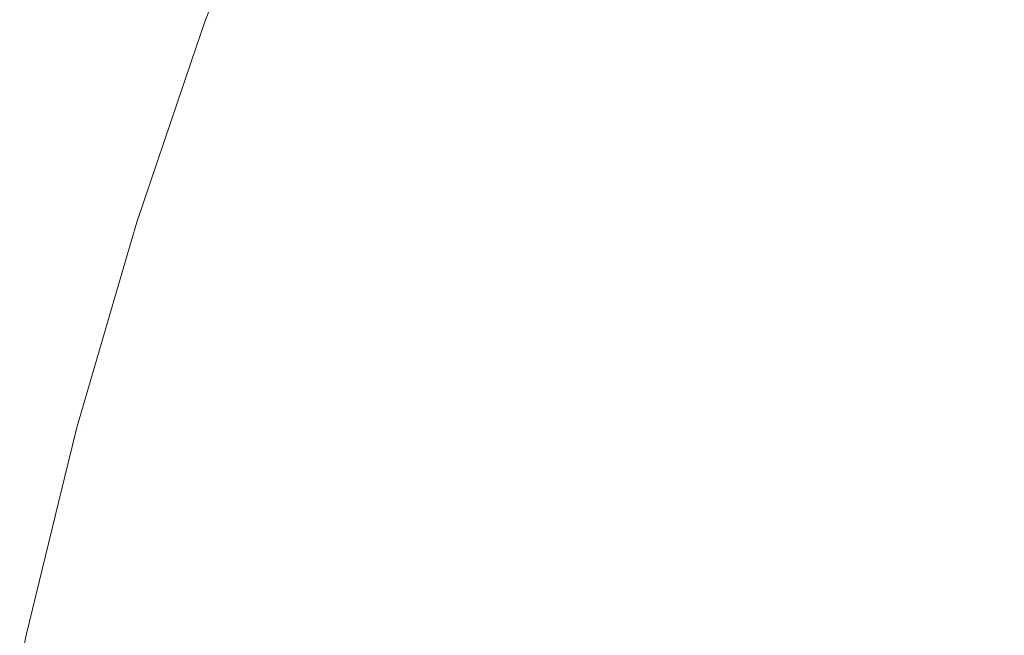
# Model space of a CAD drawing. Header units: centimetres. Extents: x -26 to 27.3, y 37.2 to 39.
# Tile 51 of 256: x -25.9575 to -25.9374, y 38.9218 to 38.9343. Entities that reach past the tile are written whole.
import ezdxf

# ---------------------------------------------------------------- set-up
doc = ezdxf.new("R2010")
doc.units = ezdxf.units.CM
doc.header["$LTSCALE"] = 2.54
doc.layers.add('Lucido design-1', color=7, linetype='Continuous')

# ---------------------------------------------------------------- blocks, each defined once
blk = doc.blocks.new('Gruppo-6-1')
at = {"color": 7, "linetype": 'Continuous', "lineweight": 9}
for points, invisible_edges in [([(-25.952483, 38.937452, -349.382667), (-25.953703, 38.934314, -349.382667), (-25.953659, 38.934298, -349.379592), (-25.952078, 38.938362, -349.379592)], 14), ([(-25.952483, 38.937452, -373.34943), (-25.953703, 38.934314, -373.34943), (-25.953659, 38.934298, -373.346355), (-25.952078, 38.938362, -373.346355)], 14), ([(-25.952034, 38.938344, -349.987027), (-25.953614, 38.934281, -349.987027), (-25.953703, 38.934314, -349.982667), (-25.952483, 38.937452, -349.982667)], 11), ([(-25.952034, 38.938344, -373.95379), (-25.953614, 38.934281, -373.95379), (-25.953703, 38.934314, -373.94943), (-25.952483, 38.937452, -373.94943)], 11), ([(-25.953458, 38.934225, -349.375446), (-25.951881, 38.93828, -349.375446), (-25.952078, 38.938362, -349.379592), (-25.953659, 38.934298, -349.379592)], 15), ([(-25.953458, 38.934225, -373.342209), (-25.951881, 38.93828, -373.342209), (-25.952078, 38.938362, -373.346355), (-25.953659, 38.934298, -373.346355)], 15), ([(-25.953614, 38.934281, -349.987027), (-25.952034, 38.938344, -349.987027), (-25.951788, 38.938242, -349.991159), (-25.953363, 38.93419, -349.991159)], 15), ([(-25.953614, 38.934281, -373.95379), (-25.952034, 38.938344, -373.95379), (-25.951788, 38.938242, -373.957922), (-25.953363, 38.93419, -373.957922)], 15), ([(-25.953095, 38.934093, -349.37131), (-25.951524, 38.938133, -349.37131), (-25.951881, 38.93828, -349.375446), (-25.953458, 38.934225, -349.375446)], 15), ([(-25.953095, 38.934093, -373.338073), (-25.951524, 38.938133, -373.338073), (-25.951881, 38.93828, -373.342209), (-25.953458, 38.934225, -373.342209)], 15), ([(-25.953363, 38.93419, -349.991159), (-25.951788, 38.938242, -349.991159), (-25.951385, 38.938075, -349.995273), (-25.952953, 38.934041, -349.995273)], 15), ([(-25.953363, 38.93419, -373.957922), (-25.951788, 38.938242, -373.957922), (-25.951385, 38.938075, -373.962036), (-25.952953, 38.934041, -373.962036)], 15), ([(-25.952571, 38.933902, -349.367189), (-25.951008, 38.937919, -349.367189), (-25.951524, 38.938133, -349.37131), (-25.953095, 38.934093, -349.37131)], 15), ([(-25.952571, 38.933902, -373.333952), (-25.951008, 38.937919, -373.333952), (-25.951524, 38.938133, -373.338073), (-25.953095, 38.934093, -373.338073)], 15), ([(-25.941276, 38.933888, -349.335655), (-25.939725, 38.937413, -349.335655), (-25.941439, 38.938212, -349.339392), (-25.943023, 38.934612, -349.339392)], 15), ([(-25.941276, 38.933888, -373.302418), (-25.939725, 38.937413, -373.302418), (-25.941439, 38.938212, -373.306155), (-25.943023, 38.934612, -373.306155)], 15), ([(-25.952953, 38.934041, -349.995273), (-25.951385, 38.938075, -349.995273), (-25.950825, 38.937843, -349.999363), (-25.952384, 38.933834, -349.999363)], 15), ([(-25.952953, 38.934041, -373.962036), (-25.951385, 38.938075, -373.962036), (-25.950825, 38.937843, -373.966126), (-25.952384, 38.933834, -373.966126)], 15), ([(-25.942676, 38.934468, -350.026716), (-25.941098, 38.938053, -350.026716), (-25.939391, 38.937257, -350.030363), (-25.940935, 38.933747, -350.030363)], 15), ([(-25.942676, 38.934468, -373.993479), (-25.941098, 38.938053, -373.993479), (-25.939391, 38.937257, -373.997126), (-25.940935, 38.933747, -373.997126)], 15), ([(-25.951885, 38.933652, -349.363092), (-25.950334, 38.93764, -349.363092), (-25.951008, 38.937919, -349.367189), (-25.952571, 38.933902, -349.367189)], 15), ([(-25.951885, 38.933652, -373.329855), (-25.950334, 38.93764, -373.329855), (-25.951008, 38.937919, -373.333952), (-25.952571, 38.933902, -373.333952)], 15), ([(-25.952384, 38.933834, -349.999363), (-25.950825, 38.937843, -349.999363), (-25.95011, 38.937547, -350.00342), (-25.951657, 38.933569, -350.00342)], 15), ([(-25.952384, 38.933834, -373.966126), (-25.950825, 38.937843, -373.966126), (-25.95011, 38.937547, -373.970183), (-25.951657, 38.933569, -373.970183)], 15), ([(-25.951039, 38.933344, -349.359025), (-25.949503, 38.937295, -349.359025), (-25.950334, 38.93764, -349.363092), (-25.951885, 38.933652, -349.363092)], 15), ([(-25.951039, 38.933344, -373.325788), (-25.949503, 38.937295, -373.325788), (-25.950334, 38.93764, -373.329855), (-25.951885, 38.933652, -373.329855)], 15), ([(-25.951657, 38.933569, -350.00342), (-25.95011, 38.937547, -350.00342), (-25.949242, 38.937188, -350.007438), (-25.950774, 38.933248, -350.007438)], 15), ([(-25.951657, 38.933569, -373.970183), (-25.95011, 38.937547, -373.970183), (-25.949242, 38.937188, -373.974201), (-25.950774, 38.933248, -373.974201)], 15), ([(-25.939384, 38.933104, -349.331997), (-25.937869, 38.936547, -349.331997), (-25.939725, 38.937413, -349.335655), (-25.941276, 38.933888, -349.335655)], 15), ([(-25.939384, 38.933104, -373.29876), (-25.937869, 38.936547, -373.29876), (-25.939725, 38.937413, -373.302418), (-25.941276, 38.933888, -373.302418)], 15), ([(-25.950034, 38.932978, -349.354995), (-25.948514, 38.936886, -349.354995), (-25.949503, 38.937295, -349.359025), (-25.951039, 38.933344, -349.359025)], 15), ([(-25.950034, 38.932978, -373.321758), (-25.948514, 38.936886, -373.321758), (-25.949503, 38.937295, -373.325788), (-25.951039, 38.933344, -373.325788)], 15), ([(-25.950774, 38.933248, -350.007438), (-25.949242, 38.937188, -350.007438), (-25.948223, 38.936765, -350.011411), (-25.949737, 38.932871, -350.011411)], 15), ([(-25.950774, 38.933248, -373.974201), (-25.949242, 38.937188, -373.974201), (-25.948223, 38.936765, -373.978174), (-25.949737, 38.932871, -373.978174)], 15), ([(-25.940935, 38.933747, -350.030363), (-25.939391, 38.937257, -350.030363), (-25.937551, 38.936399, -350.033928), (-25.93906, 38.93297, -350.033928)], 15), ([(-25.940935, 38.933747, -373.997126), (-25.939391, 38.937257, -373.997126), (-25.937551, 38.936399, -374.000691), (-25.93906, 38.93297, -374.000691)], 15), ([(-25.94887, 38.932555, -349.35101), (-25.94737, 38.936412, -349.35101), (-25.948514, 38.936886, -349.354995), (-25.950034, 38.932978, -349.354995)], 15), ([(-25.94887, 38.932555, -373.317773), (-25.94737, 38.936412, -373.317773), (-25.948514, 38.936886, -373.321758), (-25.950034, 38.932978, -373.321758)], 15), ([(-25.949737, 38.932871, -350.011411), (-25.948223, 38.936765, -350.011411), (-25.947054, 38.936281, -350.015332), (-25.948548, 38.932438, -350.015332)], 15), ([(-25.949737, 38.932871, -373.978174), (-25.948223, 38.936765, -373.978174), (-25.947054, 38.936281, -373.982095), (-25.948548, 38.932438, -373.982095)], 15), ([(-25.93735, 38.932262, -349.328425), (-25.935873, 38.935616, -349.328425), (-25.937869, 38.936547, -349.331997), (-25.939384, 38.933104, -349.331997)], 15), ([(-25.93735, 38.932262, -373.295188), (-25.935873, 38.935616, -373.295188), (-25.937869, 38.936547, -373.29876), (-25.939384, 38.933104, -373.29876)], 15), ([(-25.94755, 38.932075, -349.347077), (-25.946072, 38.935875, -349.347077), (-25.94737, 38.936412, -349.35101), (-25.94887, 38.932555, -349.35101)], 15), ([(-25.94755, 38.932075, -373.31384), (-25.946072, 38.935875, -373.31384), (-25.94737, 38.936412, -373.317773), (-25.94887, 38.932555, -373.317773)], 15), ([(-25.93906, 38.93297, -350.033928), (-25.937551, 38.936399, -350.033928), (-25.935582, 38.935481, -350.037403), (-25.937053, 38.932139, -350.037403)], 15), ([(-25.93906, 38.93297, -374.000691), (-25.937551, 38.936399, -374.000691), (-25.935582, 38.935481, -374.004166), (-25.937053, 38.932139, -374.004166)], 15), ([(-25.948548, 38.932438, -350.015332), (-25.947054, 38.936281, -350.015332), (-25.945738, 38.935736, -350.019194), (-25.94721, 38.931951, -350.019194)], 15), ([(-25.948548, 38.932438, -373.982095), (-25.947054, 38.936281, -373.982095), (-25.945738, 38.935736, -373.985957), (-25.94721, 38.931951, -373.985957)], 15), ([(-25.946076, 38.931538, -349.343202), (-25.944623, 38.935274, -349.343202), (-25.946072, 38.935875, -349.347077), (-25.94755, 38.932075, -349.347077)], 15), ([(-25.946076, 38.931538, -373.309965), (-25.944623, 38.935274, -373.309965), (-25.946072, 38.935875, -373.31384), (-25.94755, 38.932075, -373.31384)], 15), ([(-25.94721, 38.931951, -350.019194), (-25.945738, 38.935736, -350.019194), (-25.944278, 38.935131, -350.02299), (-25.945725, 38.93141, -350.02299)], 15), ([(-25.94721, 38.931951, -373.985957), (-25.945738, 38.935736, -373.985957), (-25.944278, 38.935131, -373.989753), (-25.945725, 38.93141, -373.989753)], 15), ([(-25.944449, 38.930946, -349.339392), (-25.943023, 38.934612, -349.339392), (-25.944623, 38.935274, -349.343202), (-25.946076, 38.931538, -349.343202)], 15), ([(-25.944449, 38.930946, -373.306155), (-25.943023, 38.934612, -373.306155), (-25.944623, 38.935274, -373.309965), (-25.946076, 38.931538, -373.309965)], 15), ([(-25.945725, 38.93141, -350.02299), (-25.944278, 38.935131, -350.02299), (-25.942676, 38.934468, -350.026716), (-25.944095, 38.930817, -350.026716)], 15), ([(-25.945725, 38.93141, -373.989753), (-25.944278, 38.935131, -373.989753), (-25.942676, 38.934468, -373.993479), (-25.944095, 38.930817, -373.993479)], 15), ([(-25.942671, 38.930299, -349.335655), (-25.941276, 38.933888, -349.335655), (-25.943023, 38.934612, -349.339392), (-25.944449, 38.930946, -349.339392)], 15), ([(-25.942671, 38.930299, -373.302418), (-25.941276, 38.933888, -373.302418), (-25.943023, 38.934612, -373.306155), (-25.944449, 38.930946, -373.306155)], 15), ([(-25.953659, 38.934298, -349.379592), (-25.953703, 38.934314, -349.382667), (-25.953994, 38.933457, -349.382667)], 9), ([(-25.953703, 38.934314, -349.982667), (-25.953994, 38.933457, -349.982667), (-25.953994, 38.933457, -349.382667), (-25.953703, 38.934314, -349.382667)], 10), ([(-25.953994, 38.933457, -349.982667), (-25.953703, 38.934314, -349.982667), (-25.953614, 38.934281, -349.987027)], 10), ([(-25.953659, 38.934298, -373.346355), (-25.953703, 38.934314, -373.34943), (-25.953994, 38.933457, -373.34943)], 9), ([(-25.953703, 38.934314, -373.94943), (-25.953994, 38.933457, -373.94943), (-25.953994, 38.933457, -373.34943), (-25.953703, 38.934314, -373.34943)], 10), ([(-25.953994, 38.933457, -373.94943), (-25.953703, 38.934314, -373.94943), (-25.953614, 38.934281, -373.95379)], 10), ([(-25.944095, 38.930817, -350.026716), (-25.942676, 38.934468, -350.026716), (-25.940935, 38.933747, -350.030363), (-25.942325, 38.930173, -350.030363)], 15), ([(-25.944095, 38.930817, -373.993479), (-25.942676, 38.934468, -373.993479), (-25.940935, 38.933747, -373.997126), (-25.942325, 38.930173, -373.997126)], 15), ([(-25.953994, 38.933457, -349.382667), (-25.955105, 38.930183, -349.382667), (-25.95506, 38.930168, -349.379592), (-25.953659, 38.934298, -349.379592)], 14), ([(-25.953994, 38.933457, -373.34943), (-25.955105, 38.930183, -373.34943), (-25.95506, 38.930168, -373.346355), (-25.953659, 38.934298, -373.346355)], 14), ([(-25.953614, 38.934281, -349.987027), (-25.955015, 38.930154, -349.987027), (-25.955105, 38.930183, -349.982667), (-25.953994, 38.933457, -349.982667)], 11), ([(-25.953614, 38.934281, -373.95379), (-25.955015, 38.930154, -373.95379), (-25.955105, 38.930183, -373.94943), (-25.953994, 38.933457, -373.94943)], 11), ([(-25.954856, 38.930104, -349.375446), (-25.953458, 38.934225, -349.375446), (-25.953659, 38.934298, -349.379592), (-25.95506, 38.930168, -349.379592)], 15), ([(-25.954856, 38.930104, -373.342209), (-25.953458, 38.934225, -373.342209), (-25.953659, 38.934298, -373.346355), (-25.95506, 38.930168, -373.346355)], 15), ([(-25.955015, 38.930154, -349.987027), (-25.953614, 38.934281, -349.987027), (-25.953363, 38.93419, -349.991159), (-25.954761, 38.930074, -349.991159)], 15), ([(-25.955015, 38.930154, -373.95379), (-25.953614, 38.934281, -373.95379), (-25.953363, 38.93419, -373.957922), (-25.954761, 38.930074, -373.957922)], 15), ([(-25.954488, 38.929988, -349.37131), (-25.953095, 38.934093, -349.37131), (-25.953458, 38.934225, -349.375446), (-25.954856, 38.930104, -349.375446)], 15), ([(-25.954488, 38.929988, -373.338073), (-25.953095, 38.934093, -373.338073), (-25.953458, 38.934225, -373.342209), (-25.954856, 38.930104, -373.342209)], 15), ([(-25.954761, 38.930074, -349.991159), (-25.953363, 38.93419, -349.991159), (-25.952953, 38.934041, -349.995273), (-25.954344, 38.929943, -349.995273)], 15), ([(-25.954761, 38.930074, -373.957922), (-25.953363, 38.93419, -373.957922), (-25.952953, 38.934041, -373.962036), (-25.954344, 38.929943, -373.962036)], 15), ([(-25.953956, 38.92982, -349.367189), (-25.952571, 38.933902, -349.367189), (-25.953095, 38.934093, -349.37131), (-25.954488, 38.929988, -349.37131)], 15), ([(-25.953956, 38.92982, -373.333952), (-25.952571, 38.933902, -373.333952), (-25.953095, 38.934093, -373.338073), (-25.954488, 38.929988, -373.338073)], 15), ([(-25.954344, 38.929943, -349.995273), (-25.952953, 38.934041, -349.995273), (-25.952384, 38.933834, -349.999363), (-25.953767, 38.929761, -349.999363)], 15), ([(-25.954344, 38.929943, -373.962036), (-25.952953, 38.934041, -373.962036), (-25.952384, 38.933834, -373.966126), (-25.953767, 38.929761, -373.966126)], 15), ([(-25.95326, 38.929601, -349.363092), (-25.951885, 38.933652, -349.363092), (-25.952571, 38.933902, -349.367189), (-25.953956, 38.92982, -349.367189)], 15), ([(-25.95326, 38.929601, -373.329855), (-25.951885, 38.933652, -373.329855), (-25.952571, 38.933902, -373.333952), (-25.953956, 38.92982, -373.333952)], 15), ([(-25.953767, 38.929761, -349.999363), (-25.952384, 38.933834, -349.999363), (-25.951657, 38.933569, -350.00342), (-25.953029, 38.929528, -350.00342)], 15), ([(-25.953767, 38.929761, -373.966126), (-25.952384, 38.933834, -373.966126), (-25.951657, 38.933569, -373.970183), (-25.953029, 38.929528, -373.970183)], 15), ([(-25.940747, 38.929598, -349.331997), (-25.939384, 38.933104, -349.331997), (-25.941276, 38.933888, -349.335655), (-25.942671, 38.930299, -349.335655)], 15), ([(-25.940747, 38.929598, -373.29876), (-25.939384, 38.933104, -373.29876), (-25.941276, 38.933888, -373.302418), (-25.942671, 38.930299, -373.302418)], 15), ([(-25.942325, 38.930173, -350.030363), (-25.940935, 38.933747, -350.030363), (-25.93906, 38.93297, -350.033928), (-25.940418, 38.929479, -350.033928)], 15), ([(-25.942325, 38.930173, -373.997126), (-25.940935, 38.933747, -373.997126), (-25.93906, 38.93297, -374.000691), (-25.940418, 38.929479, -374.000691)], 15), ([(-25.952402, 38.92933, -349.359025), (-25.951039, 38.933344, -349.359025), (-25.951885, 38.933652, -349.363092), (-25.95326, 38.929601, -349.363092)], 15), ([(-25.952402, 38.92933, -373.325788), (-25.951039, 38.933344, -373.325788), (-25.951885, 38.933652, -373.329855), (-25.95326, 38.929601, -373.329855)], 15), ([(-25.953029, 38.929528, -350.00342), (-25.951657, 38.933569, -350.00342), (-25.950774, 38.933248, -350.007438), (-25.952133, 38.929245, -350.007438)], 15), ([(-25.953029, 38.929528, -373.970183), (-25.951657, 38.933569, -373.970183), (-25.950774, 38.933248, -373.974201), (-25.952133, 38.929245, -373.974201)], 15), ([(-25.955105, 38.930183, -349.382667), (-25.953994, 38.933457, -349.382667), (-25.953994, 38.933457, -349.982667), (-25.955105, 38.930183, -349.982667)], 10), ([(-25.955105, 38.930183, -373.34943), (-25.953994, 38.933457, -373.34943), (-25.953994, 38.933457, -373.94943), (-25.955105, 38.930183, -373.94943)], 10), ([(-25.951381, 38.929008, -349.354995), (-25.950034, 38.932978, -349.354995), (-25.951039, 38.933344, -349.359025), (-25.952402, 38.92933, -349.359025)], 15), ([(-25.951381, 38.929008, -373.321758), (-25.950034, 38.932978, -373.321758), (-25.951039, 38.933344, -373.325788), (-25.952402, 38.92933, -373.325788)], 15), ([(-25.952133, 38.929245, -350.007438), (-25.950774, 38.933248, -350.007438), (-25.949737, 38.932871, -350.011411), (-25.95108, 38.928914, -350.011411)], 15), ([(-25.952133, 38.929245, -373.974201), (-25.950774, 38.933248, -373.974201), (-25.949737, 38.932871, -373.978174), (-25.95108, 38.928914, -373.978174)], 15), ([(-25.9502, 38.928636, -349.35101), (-25.94887, 38.932555, -349.35101), (-25.950034, 38.932978, -349.354995), (-25.951381, 38.929008, -349.354995)], 15), ([(-25.9502, 38.928636, -373.317773), (-25.94887, 38.932555, -373.317773), (-25.950034, 38.932978, -373.321758), (-25.951381, 38.929008, -373.321758)], 15), ([(-25.938678, 38.928845, -349.328425), (-25.93735, 38.932262, -349.328425), (-25.939384, 38.933104, -349.331997), (-25.940747, 38.929598, -349.331997)], 15), ([(-25.938678, 38.928845, -373.295188), (-25.93735, 38.932262, -373.295188), (-25.939384, 38.933104, -373.29876), (-25.940747, 38.929598, -373.29876)], 15), ([(-25.940418, 38.929479, -350.033928), (-25.93906, 38.93297, -350.033928), (-25.937053, 38.932139, -350.037403), (-25.938376, 38.928736, -350.037403)], 15), ([(-25.940418, 38.929479, -374.000691), (-25.93906, 38.93297, -374.000691), (-25.937053, 38.932139, -374.004166), (-25.938376, 38.928736, -374.004166)], 15), ([(-25.95108, 38.928914, -350.011411), (-25.949737, 38.932871, -350.011411), (-25.948548, 38.932438, -350.015332), (-25.949874, 38.928533, -350.015332)], 15), ([(-25.95108, 38.928914, -373.978174), (-25.949737, 38.932871, -373.978174), (-25.948548, 38.932438, -373.982095), (-25.949874, 38.928533, -373.982095)], 15), ([(-25.948861, 38.928214, -349.347077), (-25.94755, 38.932075, -349.347077), (-25.94887, 38.932555, -349.35101), (-25.9502, 38.928636, -349.35101)], 15), ([(-25.948861, 38.928214, -373.31384), (-25.94755, 38.932075, -373.31384), (-25.94887, 38.932555, -373.317773), (-25.9502, 38.928636, -373.317773)], 15), ([(-25.949874, 38.928533, -350.015332), (-25.948548, 38.932438, -350.015332), (-25.94721, 38.931951, -350.019194), (-25.948515, 38.928105, -350.019194)], 15), ([(-25.949874, 38.928533, -373.982095), (-25.948548, 38.932438, -373.982095), (-25.94721, 38.931951, -373.985957), (-25.948515, 38.928105, -373.985957)], 15), ([(-25.936468, 38.928041, -349.324944), (-25.935177, 38.931361, -349.324944), (-25.93735, 38.932262, -349.328425), (-25.938678, 38.928845, -349.328425)], 15), ([(-25.936468, 38.928041, -373.291708), (-25.935177, 38.931361, -373.291708), (-25.93735, 38.932262, -373.295188), (-25.938678, 38.928845, -373.295188)], 15), ([(-25.938376, 38.928736, -350.037403), (-25.937053, 38.932139, -350.037403), (-25.934918, 38.931254, -350.040783), (-25.936205, 38.927945, -350.040783)], 15), ([(-25.938376, 38.928736, -374.004166), (-25.937053, 38.932139, -374.004166), (-25.934918, 38.931254, -374.007546), (-25.936205, 38.927945, -374.007546)], 15), ([(-25.947364, 38.927742, -349.343202), (-25.946076, 38.931538, -349.343202), (-25.94755, 38.932075, -349.347077), (-25.948861, 38.928214, -349.347077)], 15), ([(-25.947364, 38.927742, -373.309965), (-25.946076, 38.931538, -373.309965), (-25.94755, 38.932075, -373.31384), (-25.948861, 38.928214, -373.31384)], 15), ([(-25.948515, 38.928105, -350.019194), (-25.94721, 38.931951, -350.019194), (-25.945725, 38.93141, -350.02299), (-25.947008, 38.927629, -350.02299)], 15), ([(-25.948515, 38.928105, -373.985957), (-25.94721, 38.931951, -373.985957), (-25.945725, 38.93141, -373.989753), (-25.947008, 38.927629, -373.989753)], 15), ([(-25.945713, 38.927221, -349.339392), (-25.944449, 38.930946, -349.339392), (-25.946076, 38.931538, -349.343202), (-25.947364, 38.927742, -349.343202)], 15), ([(-25.945713, 38.927221, -373.306155), (-25.944449, 38.930946, -373.306155), (-25.946076, 38.931538, -373.309965), (-25.947364, 38.927742, -373.309965)], 15), ([(-25.947008, 38.927629, -350.02299), (-25.945725, 38.93141, -350.02299), (-25.944095, 38.930817, -350.026716), (-25.945354, 38.927108, -350.026716)], 15), ([(-25.947008, 38.927629, -373.989753), (-25.945725, 38.93141, -373.989753), (-25.944095, 38.930817, -373.993479), (-25.945354, 38.927108, -373.993479)], 15), ([(-25.943909, 38.926652, -349.335655), (-25.942671, 38.930299, -349.335655), (-25.944449, 38.930946, -349.339392), (-25.945713, 38.927221, -349.339392)], 15), ([(-25.943909, 38.926652, -373.302418), (-25.942671, 38.930299, -373.302418), (-25.944449, 38.930946, -373.306155), (-25.945713, 38.927221, -373.306155)], 15), ([(-25.945354, 38.927108, -350.026716), (-25.944095, 38.930817, -350.026716), (-25.942325, 38.930173, -350.030363), (-25.943558, 38.926542, -350.030363)], 15), ([(-25.945354, 38.927108, -373.993479), (-25.944095, 38.930817, -373.993479), (-25.942325, 38.930173, -373.997126), (-25.943558, 38.926542, -373.997126)], 15), ([(-25.941956, 38.926037, -349.331997), (-25.940747, 38.929598, -349.331997), (-25.942671, 38.930299, -349.335655), (-25.943909, 38.926652, -349.335655)], 15), ([(-25.941956, 38.926037, -373.29876), (-25.940747, 38.929598, -373.29876), (-25.942671, 38.930299, -373.302418), (-25.943909, 38.926652, -373.302418)], 15), ([(-25.955335, 38.929395, -349.382667), (-25.956326, 38.925994, -349.382667), (-25.956281, 38.925982, -349.379592), (-25.95506, 38.930168, -349.379592)], 14), ([(-25.955335, 38.929395, -373.34943), (-25.956326, 38.925994, -373.34943), (-25.956281, 38.925982, -373.346355), (-25.95506, 38.930168, -373.346355)], 14), ([(-25.955015, 38.930154, -349.987027), (-25.956234, 38.925969, -349.987027), (-25.956326, 38.925994, -349.982667), (-25.955335, 38.929395, -349.982667)], 11), ([(-25.955015, 38.930154, -373.95379), (-25.956234, 38.925969, -373.95379), (-25.956326, 38.925994, -373.94943), (-25.955335, 38.929395, -373.94943)], 11), ([(-25.956074, 38.925926, -349.375446), (-25.954856, 38.930104, -349.375446), (-25.95506, 38.930168, -349.379592), (-25.956281, 38.925982, -349.379592)], 15), ([(-25.956074, 38.925926, -373.342209), (-25.954856, 38.930104, -373.342209), (-25.95506, 38.930168, -373.346355), (-25.956281, 38.925982, -373.346355)], 15), ([(-25.956234, 38.925969, -349.987027), (-25.955015, 38.930154, -349.987027), (-25.954761, 38.930074, -349.991159), (-25.955977, 38.9259, -349.991159)], 15), ([(-25.956234, 38.925969, -373.95379), (-25.955015, 38.930154, -373.95379), (-25.954761, 38.930074, -373.957922), (-25.955977, 38.9259, -373.957922)], 15), ([(-25.955701, 38.925826, -349.37131), (-25.954488, 38.929988, -349.37131), (-25.954856, 38.930104, -349.375446), (-25.956074, 38.925926, -349.375446)], 15), ([(-25.955701, 38.925826, -373.338073), (-25.954488, 38.929988, -373.338073), (-25.954856, 38.930104, -373.342209), (-25.956074, 38.925926, -373.342209)], 15), ([(-25.95506, 38.930168, -349.379592), (-25.955105, 38.930183, -349.382667), (-25.955335, 38.929395, -349.382667)], 9), ([(-25.955105, 38.930183, -349.982667), (-25.955335, 38.929395, -349.982667), (-25.955335, 38.929395, -349.382667), (-25.955105, 38.930183, -349.382667)], 10), ([(-25.955335, 38.929395, -349.982667), (-25.955105, 38.930183, -349.982667), (-25.955015, 38.930154, -349.987027)], 10), ([(-25.95506, 38.930168, -373.346355), (-25.955105, 38.930183, -373.34943), (-25.955335, 38.929395, -373.34943)], 9), ([(-25.955105, 38.930183, -373.94943), (-25.955335, 38.929395, -373.94943), (-25.955335, 38.929395, -373.34943), (-25.955105, 38.930183, -373.34943)], 10), ([(-25.955335, 38.929395, -373.94943), (-25.955105, 38.930183, -373.94943), (-25.955015, 38.930154, -373.95379)], 10), ([(-25.943558, 38.926542, -350.030363), (-25.942325, 38.930173, -350.030363), (-25.940418, 38.929479, -350.033928), (-25.941622, 38.925931, -350.033928)], 15), ([(-25.943558, 38.926542, -373.997126), (-25.942325, 38.930173, -373.997126), (-25.940418, 38.929479, -374.000691), (-25.941622, 38.925931, -374.000691)], 15), ([(-25.955977, 38.9259, -349.991159), (-25.954761, 38.930074, -349.991159), (-25.954344, 38.929943, -349.995273), (-25.955556, 38.925787, -349.995273)], 15), ([(-25.955977, 38.9259, -373.957922), (-25.954761, 38.930074, -373.957922), (-25.954344, 38.929943, -373.962036), (-25.955556, 38.925787, -373.962036)], 15), ([(-25.955162, 38.925682, -349.367189), (-25.953956, 38.92982, -349.367189), (-25.954488, 38.929988, -349.37131), (-25.955701, 38.925826, -349.37131)], 15), ([(-25.955162, 38.925682, -373.333952), (-25.953956, 38.92982, -373.333952), (-25.954488, 38.929988, -373.338073), (-25.955701, 38.925826, -373.338073)], 15), ([(-25.955556, 38.925787, -349.995273), (-25.954344, 38.929943, -349.995273), (-25.953767, 38.929761, -349.999363), (-25.95497, 38.925631, -349.999363)], 15), ([(-25.955556, 38.925787, -373.962036), (-25.954344, 38.929943, -373.962036), (-25.953767, 38.929761, -373.966126), (-25.95497, 38.925631, -373.966126)], 15), ([(-25.954458, 38.925493, -349.363092), (-25.95326, 38.929601, -349.363092), (-25.953956, 38.92982, -349.367189), (-25.955162, 38.925682, -349.367189)], 15), ([(-25.954458, 38.925493, -373.329855), (-25.95326, 38.929601, -373.329855), (-25.953956, 38.92982, -373.333952), (-25.955162, 38.925682, -373.333952)], 15), ([(-25.95497, 38.925631, -349.999363), (-25.953767, 38.929761, -349.999363), (-25.953029, 38.929528, -350.00342), (-25.954223, 38.92543, -350.00342)], 15), ([(-25.95497, 38.925631, -373.966126), (-25.953767, 38.929761, -373.966126), (-25.953029, 38.929528, -373.970183), (-25.954223, 38.92543, -373.970183)], 15), ([(-25.953588, 38.92526, -349.359025), (-25.952402, 38.92933, -349.359025), (-25.95326, 38.929601, -349.363092), (-25.954458, 38.925493, -349.363092)], 15), ([(-25.953588, 38.92526, -373.325788), (-25.952402, 38.92933, -373.325788), (-25.95326, 38.929601, -373.329855), (-25.954458, 38.925493, -373.329855)], 15), ([(-25.954223, 38.92543, -350.00342), (-25.953029, 38.929528, -350.00342), (-25.952133, 38.929245, -350.007438), (-25.953316, 38.925187, -350.007438)], 15), ([(-25.954223, 38.92543, -373.970183), (-25.953029, 38.929528, -373.970183), (-25.952133, 38.929245, -373.974201), (-25.953316, 38.925187, -373.974201)], 15), ([(-25.939856, 38.925375, -349.328425), (-25.938678, 38.928845, -349.328425), (-25.940747, 38.929598, -349.331997), (-25.941956, 38.926037, -349.331997)], 15), ([(-25.939856, 38.925375, -373.295188), (-25.938678, 38.928845, -373.295188), (-25.940747, 38.929598, -373.29876), (-25.941956, 38.926037, -373.29876)], 15), ([(-25.956326, 38.925994, -349.382667), (-25.955335, 38.929395, -349.382667), (-25.955335, 38.929395, -349.982667), (-25.956326, 38.925994, -349.982667)], 10), ([(-25.956326, 38.925994, -373.34943), (-25.955335, 38.929395, -373.34943), (-25.955335, 38.929395, -373.94943), (-25.956326, 38.925994, -373.94943)], 10), ([(-25.952555, 38.924983, -349.354995), (-25.951381, 38.929008, -349.354995), (-25.952402, 38.92933, -349.359025), (-25.953588, 38.92526, -349.359025)], 15), ([(-25.952555, 38.924983, -373.321758), (-25.951381, 38.929008, -373.321758), (-25.952402, 38.92933, -373.325788), (-25.953588, 38.92526, -373.325788)], 15), ([(-25.941622, 38.925931, -350.033928), (-25.940418, 38.929479, -350.033928), (-25.938376, 38.928736, -350.037403), (-25.93955, 38.925278, -350.037403)], 15), ([(-25.941622, 38.925931, -374.000691), (-25.940418, 38.929479, -374.000691), (-25.938376, 38.928736, -374.004166), (-25.93955, 38.925278, -374.004166)], 15), ([(-25.953316, 38.925187, -350.007438), (-25.952133, 38.929245, -350.007438), (-25.95108, 38.928914, -350.011411), (-25.95225, 38.924902, -350.011411)], 15), ([(-25.953316, 38.925187, -373.974201), (-25.952133, 38.929245, -373.974201), (-25.95108, 38.928914, -373.978174), (-25.95225, 38.924902, -373.978174)], 15), ([(-25.951359, 38.924663, -349.35101), (-25.9502, 38.928636, -349.35101), (-25.951381, 38.929008, -349.354995), (-25.952555, 38.924983, -349.354995)], 15), ([(-25.951359, 38.924663, -373.317773), (-25.9502, 38.928636, -373.317773), (-25.951381, 38.929008, -373.321758), (-25.952555, 38.924983, -373.321758)], 15), ([(-25.95225, 38.924902, -350.011411), (-25.95108, 38.928914, -350.011411), (-25.949874, 38.928533, -350.015332), (-25.951028, 38.924574, -350.015332)], 15), ([(-25.95225, 38.924902, -373.978174), (-25.95108, 38.928914, -373.978174), (-25.949874, 38.928533, -373.982095), (-25.951028, 38.924574, -373.982095)], 15), ([(-25.937613, 38.924667, -349.324944), (-25.936468, 38.928041, -349.324944), (-25.938678, 38.928845, -349.328425), (-25.939856, 38.925375, -349.328425)], 15), ([(-25.937613, 38.924667, -373.291708), (-25.936468, 38.928041, -373.291708), (-25.938678, 38.928845, -373.295188), (-25.939856, 38.925375, -373.295188)], 15), ([(-25.93955, 38.925278, -350.037403), (-25.938376, 38.928736, -350.037403), (-25.936205, 38.927945, -350.040783), (-25.937346, 38.924583, -350.040783)], 15), ([(-25.93955, 38.925278, -374.004166), (-25.938376, 38.928736, -374.004166), (-25.936205, 38.927945, -374.007546), (-25.937346, 38.924583, -374.007546)], 15), ([(-25.950002, 38.924299, -349.347077), (-25.948861, 38.928214, -349.347077), (-25.9502, 38.928636, -349.35101), (-25.951359, 38.924663, -349.35101)], 15), ([(-25.950002, 38.924299, -373.31384), (-25.948861, 38.928214, -373.31384), (-25.9502, 38.928636, -373.317773), (-25.951359, 38.924663, -373.317773)], 15), ([(-25.951028, 38.924574, -350.015332), (-25.949874, 38.928533, -350.015332), (-25.948515, 38.928105, -350.019194), (-25.949652, 38.924206, -350.019194)], 15), ([(-25.951028, 38.924574, -373.982095), (-25.949874, 38.928533, -373.982095), (-25.948515, 38.928105, -373.985957), (-25.949652, 38.924206, -373.985957)], 15), ([(-25.948486, 38.923893, -349.343202), (-25.947364, 38.927742, -349.343202), (-25.948861, 38.928214, -349.347077), (-25.950002, 38.924299, -349.347077)], 15), ([(-25.948486, 38.923893, -373.309965), (-25.947364, 38.927742, -373.309965), (-25.948861, 38.928214, -373.31384), (-25.950002, 38.924299, -373.31384)], 15), ([(-25.949652, 38.924206, -350.019194), (-25.948515, 38.928105, -350.019194), (-25.947008, 38.927629, -350.02299), (-25.948125, 38.923796, -350.02299)], 15), ([(-25.949652, 38.924206, -373.985957), (-25.948515, 38.928105, -373.985957), (-25.947008, 38.927629, -373.989753), (-25.948125, 38.923796, -373.989753)], 15), ([(-25.93523, 38.923916, -349.321563), (-25.93412, 38.927186, -349.321563), (-25.936468, 38.928041, -349.324944), (-25.937613, 38.924667, -349.324944)], 15), ([(-25.93523, 38.923916, -373.288326), (-25.93412, 38.927186, -373.288326), (-25.936468, 38.928041, -373.291708), (-25.937613, 38.924667, -373.291708)], 15), ([(-25.946814, 38.923445, -349.339392), (-25.945713, 38.927221, -349.339392), (-25.947364, 38.927742, -349.343202), (-25.948486, 38.923893, -349.343202)], 15), ([(-25.946814, 38.923445, -373.306155), (-25.945713, 38.927221, -373.306155), (-25.947364, 38.927742, -373.309965), (-25.948486, 38.923893, -373.309965)], 15), ([(-25.948125, 38.923796, -350.02299), (-25.947008, 38.927629, -350.02299), (-25.945354, 38.927108, -350.026716), (-25.94645, 38.923348, -350.026716)], 15), ([(-25.948125, 38.923796, -373.989753), (-25.947008, 38.927629, -373.989753), (-25.945354, 38.927108, -373.993479), (-25.94645, 38.923348, -373.993479)], 15), ([(-25.944987, 38.922956, -349.335655), (-25.943909, 38.926652, -349.335655), (-25.945713, 38.927221, -349.339392), (-25.946814, 38.923445, -349.339392)], 15), ([(-25.944987, 38.922956, -373.302418), (-25.943909, 38.926652, -373.302418), (-25.945713, 38.927221, -373.306155), (-25.946814, 38.923445, -373.306155)], 15), ([(-25.94645, 38.923348, -350.026716), (-25.945354, 38.927108, -350.026716), (-25.943558, 38.926542, -350.030363), (-25.944631, 38.92286, -350.030363)], 15), ([(-25.94645, 38.923348, -373.993479), (-25.945354, 38.927108, -373.993479), (-25.943558, 38.926542, -373.997126), (-25.944631, 38.92286, -373.997126)], 15), ([(-25.943009, 38.922425, -349.331997), (-25.941956, 38.926037, -349.331997), (-25.943909, 38.926652, -349.335655), (-25.944987, 38.922956, -349.335655)], 15), ([(-25.943009, 38.922425, -373.29876), (-25.941956, 38.926037, -373.29876), (-25.943909, 38.926652, -373.302418), (-25.944987, 38.922956, -373.302418)], 15), ([(-25.944631, 38.92286, -350.030363), (-25.943558, 38.926542, -350.030363), (-25.941622, 38.925931, -350.033928), (-25.94267, 38.922335, -350.033928)], 15), ([(-25.944631, 38.92286, -373.997126), (-25.943558, 38.926542, -373.997126), (-25.941622, 38.925931, -374.000691), (-25.94267, 38.922335, -374.000691)], 15), ([(-25.956503, 38.925273, -349.382667), (-25.957363, 38.921756, -349.382667), (-25.957317, 38.921746, -349.379592), (-25.956281, 38.925982, -349.379592)], 14), ([(-25.956503, 38.925273, -373.34943), (-25.957363, 38.921756, -373.34943), (-25.957317, 38.921746, -373.346355), (-25.956281, 38.925982, -373.346355)], 14), ([(-25.956234, 38.925969, -349.987027), (-25.95727, 38.921735, -349.987027), (-25.957363, 38.921756, -349.982667), (-25.956503, 38.925273, -349.982667)], 11), ([(-25.956234, 38.925969, -373.95379), (-25.95727, 38.921735, -373.95379), (-25.957363, 38.921756, -373.94943), (-25.956503, 38.925273, -373.94943)], 11), ([(-25.957108, 38.921699, -349.375446), (-25.956074, 38.925926, -349.375446), (-25.956281, 38.925982, -349.379592), (-25.957317, 38.921746, -349.379592)], 15), ([(-25.957108, 38.921699, -373.342209), (-25.956074, 38.925926, -373.342209), (-25.956281, 38.925982, -373.346355), (-25.957317, 38.921746, -373.346355)], 15), ([(-25.95727, 38.921735, -349.987027), (-25.956234, 38.925969, -349.987027), (-25.955977, 38.9259, -349.991159), (-25.957011, 38.921678, -349.991159)], 15), ([(-25.95727, 38.921735, -373.95379), (-25.956234, 38.925969, -373.95379), (-25.955977, 38.9259, -373.957922), (-25.957011, 38.921678, -373.957922)], 15), ([(-25.956732, 38.921616, -349.37131), (-25.955701, 38.925826, -349.37131), (-25.956074, 38.925926, -349.375446), (-25.957108, 38.921699, -349.375446)], 15), ([(-25.956732, 38.921616, -373.338073), (-25.955701, 38.925826, -373.338073), (-25.956074, 38.925926, -373.342209), (-25.957108, 38.921699, -373.342209)], 15), ([(-25.957011, 38.921678, -349.991159), (-25.955977, 38.9259, -349.991159), (-25.955556, 38.925787, -349.995273), (-25.956584, 38.921583, -349.995273)], 15), ([(-25.957011, 38.921678, -373.957922), (-25.955977, 38.9259, -373.957922), (-25.955556, 38.925787, -373.962036), (-25.956584, 38.921583, -373.962036)], 15), ([(-25.956281, 38.925982, -349.379592), (-25.956326, 38.925994, -349.382667), (-25.956503, 38.925273, -349.382667)], 9), ([(-25.956326, 38.925994, -349.982667), (-25.956503, 38.925273, -349.982667), (-25.956503, 38.925273, -349.382667), (-25.956326, 38.925994, -349.382667)], 10), ([(-25.956503, 38.925273, -349.982667), (-25.956326, 38.925994, -349.982667), (-25.956234, 38.925969, -349.987027)], 10), ([(-25.956281, 38.925982, -373.346355), (-25.956326, 38.925994, -373.34943), (-25.956503, 38.925273, -373.34943)], 9), ([(-25.956326, 38.925994, -373.94943), (-25.956503, 38.925273, -373.94943), (-25.956503, 38.925273, -373.34943), (-25.956326, 38.925994, -373.34943)], 10), ([(-25.956503, 38.925273, -373.94943), (-25.956326, 38.925994, -373.94943), (-25.956234, 38.925969, -373.95379)], 10), ([(-25.940882, 38.921856, -349.328425), (-25.939856, 38.925375, -349.328425), (-25.941956, 38.926037, -349.331997), (-25.943009, 38.922425, -349.331997)], 15), ([(-25.940882, 38.921856, -373.295188), (-25.939856, 38.925375, -373.295188), (-25.941956, 38.926037, -373.29876), (-25.943009, 38.922425, -373.29876)], 15), ([(-25.94267, 38.922335, -350.033928), (-25.941622, 38.925931, -350.033928), (-25.93955, 38.925278, -350.037403), (-25.940572, 38.921773, -350.037403)], 15), ([(-25.94267, 38.922335, -374.000691), (-25.941622, 38.925931, -374.000691), (-25.93955, 38.925278, -374.004166), (-25.940572, 38.921773, -374.004166)], 15), ([(-25.956187, 38.921495, -349.367189), (-25.955162, 38.925682, -349.367189), (-25.955701, 38.925826, -349.37131), (-25.956732, 38.921616, -349.37131)], 15), ([(-25.956187, 38.921495, -373.333952), (-25.955162, 38.925682, -373.333952), (-25.955701, 38.925826, -373.338073), (-25.956732, 38.921616, -373.338073)], 15), ([(-25.956584, 38.921583, -349.995273), (-25.955556, 38.925787, -349.995273), (-25.95497, 38.925631, -349.999363), (-25.955993, 38.921452, -349.999363)], 15), ([(-25.956584, 38.921583, -373.962036), (-25.955556, 38.925787, -373.962036), (-25.95497, 38.925631, -373.966126), (-25.955993, 38.921452, -373.966126)], 15), ([(-25.955475, 38.921337, -349.363092), (-25.954458, 38.925493, -349.363092), (-25.955162, 38.925682, -349.367189), (-25.956187, 38.921495, -349.367189)], 15), ([(-25.955475, 38.921337, -373.329855), (-25.954458, 38.925493, -373.329855), (-25.955162, 38.925682, -373.333952), (-25.956187, 38.921495, -373.333952)], 15), ([(-25.955993, 38.921452, -349.999363), (-25.95497, 38.925631, -349.999363), (-25.954223, 38.92543, -350.00342), (-25.955238, 38.921285, -350.00342)], 15), ([(-25.955993, 38.921452, -373.966126), (-25.95497, 38.925631, -373.966126), (-25.954223, 38.92543, -373.970183), (-25.955238, 38.921285, -373.970183)], 15), ([(-25.954596, 38.921142, -349.359025), (-25.953588, 38.92526, -349.359025), (-25.954458, 38.925493, -349.363092), (-25.955475, 38.921337, -349.363092)], 15), ([(-25.954596, 38.921142, -373.325788), (-25.953588, 38.92526, -373.325788), (-25.954458, 38.925493, -373.329855), (-25.955475, 38.921337, -373.329855)], 15), ([(-25.955238, 38.921285, -350.00342), (-25.954223, 38.92543, -350.00342), (-25.953316, 38.925187, -350.007438), (-25.95432, 38.921081, -350.007438)], 15), ([(-25.955238, 38.921285, -373.970183), (-25.954223, 38.92543, -373.970183), (-25.953316, 38.925187, -373.974201), (-25.95432, 38.921081, -373.974201)], 15), ([(-25.93861, 38.921247, -349.324944), (-25.937613, 38.924667, -349.324944), (-25.939856, 38.925375, -349.328425), (-25.940882, 38.921856, -349.328425)], 15), ([(-25.93861, 38.921247, -373.291708), (-25.937613, 38.924667, -373.291708), (-25.939856, 38.925375, -373.295188), (-25.940882, 38.921856, -373.295188)], 15), ([(-25.940572, 38.921773, -350.037403), (-25.93955, 38.925278, -350.037403), (-25.937346, 38.924583, -350.040783), (-25.93834, 38.921174, -350.040783)], 15), ([(-25.940572, 38.921773, -374.004166), (-25.93955, 38.925278, -374.004166), (-25.937346, 38.924583, -374.007546), (-25.93834, 38.921174, -374.007546)], 15), ([(-25.957363, 38.921756, -349.382667), (-25.956503, 38.925273, -349.382667), (-25.956503, 38.925273, -349.982667), (-25.957363, 38.921756, -349.982667)], 10), ([(-25.957363, 38.921756, -373.34943), (-25.956503, 38.925273, -373.34943), (-25.956503, 38.925273, -373.94943), (-25.957363, 38.921756, -373.94943)], 10), ([(-25.953551, 38.920911, -349.354995), (-25.952555, 38.924983, -349.354995), (-25.953588, 38.92526, -349.359025), (-25.954596, 38.921142, -349.359025)], 15), ([(-25.953551, 38.920911, -373.321758), (-25.952555, 38.924983, -373.321758), (-25.953588, 38.92526, -373.325788), (-25.954596, 38.921142, -373.325788)], 15), ([(-25.95432, 38.921081, -350.007438), (-25.953316, 38.925187, -350.007438), (-25.95225, 38.924902, -350.011411), (-25.953243, 38.920843, -350.011411)], 15), ([(-25.95432, 38.921081, -373.974201), (-25.953316, 38.925187, -373.974201), (-25.95225, 38.924902, -373.978174), (-25.953243, 38.920843, -373.978174)], 15), ([(-25.952342, 38.920643, -349.35101), (-25.951359, 38.924663, -349.35101), (-25.952555, 38.924983, -349.354995), (-25.953551, 38.920911, -349.354995)], 15), ([(-25.952342, 38.920643, -373.317773), (-25.951359, 38.924663, -373.317773), (-25.952555, 38.924983, -373.321758), (-25.953551, 38.920911, -373.321758)], 15), ([(-25.953243, 38.920843, -350.011411), (-25.95225, 38.924902, -350.011411), (-25.951028, 38.924574, -350.015332), (-25.952008, 38.920569, -350.015332)], 15), ([(-25.953243, 38.920843, -373.978174), (-25.95225, 38.924902, -373.978174), (-25.951028, 38.924574, -373.982095), (-25.952008, 38.920569, -373.982095)], 15), ([(-25.950971, 38.920339, -349.347077), (-25.950002, 38.924299, -349.347077), (-25.951359, 38.924663, -349.35101), (-25.952342, 38.920643, -349.35101)], 15), ([(-25.950971, 38.920339, -373.31384), (-25.950002, 38.924299, -373.31384), (-25.951359, 38.924663, -373.317773), (-25.952342, 38.920643, -373.317773)], 15), ([(-25.952008, 38.920569, -350.015332), (-25.951028, 38.924574, -350.015332), (-25.949652, 38.924206, -350.019194), (-25.950617, 38.92026, -350.019194)], 15), ([(-25.952008, 38.920569, -373.982095), (-25.951028, 38.924574, -373.982095), (-25.949652, 38.924206, -373.985957), (-25.950617, 38.92026, -373.985957)], 15), ([(-25.936196, 38.9206, -349.321563), (-25.93523, 38.923916, -349.321563), (-25.937613, 38.924667, -349.324944), (-25.93861, 38.921247, -349.324944)], 15), ([(-25.936196, 38.9206, -373.288326), (-25.93523, 38.923916, -373.288326), (-25.937613, 38.924667, -373.291708), (-25.93861, 38.921247, -373.291708)], 15), ([(-25.93834, 38.921174, -350.040783), (-25.937346, 38.924583, -350.040783), (-25.935014, 38.923848, -350.044062), (-25.935978, 38.920542, -350.044062)], 15), ([(-25.93834, 38.921174, -374.007546), (-25.937346, 38.924583, -374.007546), (-25.935014, 38.923848, -374.010825), (-25.935978, 38.920542, -374.010825)], 15), ([(-25.949439, 38.919999, -349.343202), (-25.948486, 38.923893, -349.343202), (-25.950002, 38.924299, -349.347077), (-25.950971, 38.920339, -349.347077)], 15), ([(-25.949439, 38.919999, -373.309965), (-25.948486, 38.923893, -373.309965), (-25.950002, 38.924299, -373.31384), (-25.950971, 38.920339, -373.31384)], 15), ([(-25.950617, 38.92026, -350.019194), (-25.949652, 38.924206, -350.019194), (-25.948125, 38.923796, -350.02299), (-25.949074, 38.919918, -350.02299)], 15), ([(-25.950617, 38.92026, -373.985957), (-25.949652, 38.924206, -373.985957), (-25.948125, 38.923796, -373.989753), (-25.949074, 38.919918, -373.989753)], 15), ([(-25.947748, 38.919624, -349.339392), (-25.946814, 38.923445, -349.339392), (-25.948486, 38.923893, -349.343202), (-25.949439, 38.919999, -349.343202)], 15), ([(-25.947748, 38.919624, -373.306155), (-25.946814, 38.923445, -373.306155), (-25.948486, 38.923893, -373.309965), (-25.949439, 38.919999, -373.309965)], 15), ([(-25.949074, 38.919918, -350.02299), (-25.948125, 38.923796, -350.02299), (-25.94645, 38.923348, -350.026716), (-25.947381, 38.919543, -350.026716)], 15), ([(-25.949074, 38.919918, -373.989753), (-25.948125, 38.923796, -373.989753), (-25.94645, 38.923348, -373.993479), (-25.947381, 38.919543, -373.993479)], 15), ([(-25.945902, 38.919215, -349.335655), (-25.944987, 38.922956, -349.335655), (-25.946814, 38.923445, -349.339392), (-25.947748, 38.919624, -349.339392)], 15), ([(-25.945902, 38.919215, -373.302418), (-25.944987, 38.922956, -373.302418), (-25.946814, 38.923445, -373.306155), (-25.947748, 38.919624, -373.306155)], 15), ([(-25.947381, 38.919543, -350.026716), (-25.94645, 38.923348, -350.026716), (-25.944631, 38.92286, -350.030363), (-25.945542, 38.919135, -350.030363)], 15), ([(-25.947381, 38.919543, -373.993479), (-25.94645, 38.923348, -373.993479), (-25.944631, 38.92286, -373.997126), (-25.945542, 38.919135, -373.997126)], 15), ([(-25.943903, 38.918772, -349.331997), (-25.943009, 38.922425, -349.331997), (-25.944987, 38.922956, -349.335655), (-25.945902, 38.919215, -349.335655)], 15), ([(-25.943903, 38.918772, -373.29876), (-25.943009, 38.922425, -373.29876), (-25.944987, 38.922956, -373.302418), (-25.945902, 38.919215, -373.302418)], 15), ([(-25.945542, 38.919135, -350.030363), (-25.944631, 38.92286, -350.030363), (-25.94267, 38.922335, -350.033928), (-25.943561, 38.918696, -350.033928)], 15), ([(-25.945542, 38.919135, -373.997126), (-25.944631, 38.92286, -373.997126), (-25.94267, 38.922335, -374.000691), (-25.943561, 38.918696, -374.000691)], 15), ([(-25.941753, 38.918295, -349.328425), (-25.940882, 38.921856, -349.328425), (-25.943009, 38.922425, -349.331997), (-25.943903, 38.918772, -349.331997)], 15), ([(-25.941753, 38.918295, -373.295188), (-25.940882, 38.921856, -373.295188), (-25.943009, 38.922425, -373.29876), (-25.943903, 38.918772, -373.29876)], 15), ([(-25.943561, 38.918696, -350.033928), (-25.94267, 38.922335, -350.033928), (-25.940572, 38.921773, -350.037403), (-25.94144, 38.918226, -350.037403)], 15), ([(-25.943561, 38.918696, -374.000691), (-25.94267, 38.922335, -374.000691), (-25.940572, 38.921773, -374.004166), (-25.94144, 38.918226, -374.004166)], 15), ([(-25.957363, 38.921756, -349.982667), (-25.957494, 38.921098, -349.982667), (-25.957494, 38.921098, -349.382667), (-25.957363, 38.921756, -349.382667)], 10), ([(-25.957363, 38.921756, -373.94943), (-25.957494, 38.921098, -373.94943), (-25.957494, 38.921098, -373.34943), (-25.957363, 38.921756, -373.34943)], 10), ([(-25.939457, 38.917786, -349.324944), (-25.93861, 38.921247, -349.324944), (-25.940882, 38.921856, -349.328425), (-25.941753, 38.918295, -349.328425)], 15), ([(-25.939457, 38.917786, -373.291708), (-25.93861, 38.921247, -373.291708), (-25.940882, 38.921856, -373.295188), (-25.941753, 38.918295, -373.295188)], 15), ([(-25.94144, 38.918226, -350.037403), (-25.940572, 38.921773, -350.037403), (-25.93834, 38.921174, -350.040783), (-25.939184, 38.917726, -350.040783)], 15), ([(-25.94144, 38.918226, -374.004166), (-25.940572, 38.921773, -374.004166), (-25.93834, 38.921174, -374.007546), (-25.939184, 38.917726, -374.007546)], 15)]:
    blk.add_3dface(points, dxfattribs=dict(at, invisible_edges=invisible_edges))

msp = doc.modelspace()

# ---------------------------------------------------------------- block references
at = {"layer": 'Lucido design-1', "color": 7}
msp.add_blockref('Gruppo-6-1', (0, 0), dxfattribs=at)

doc.saveas('drawing.dxf')
